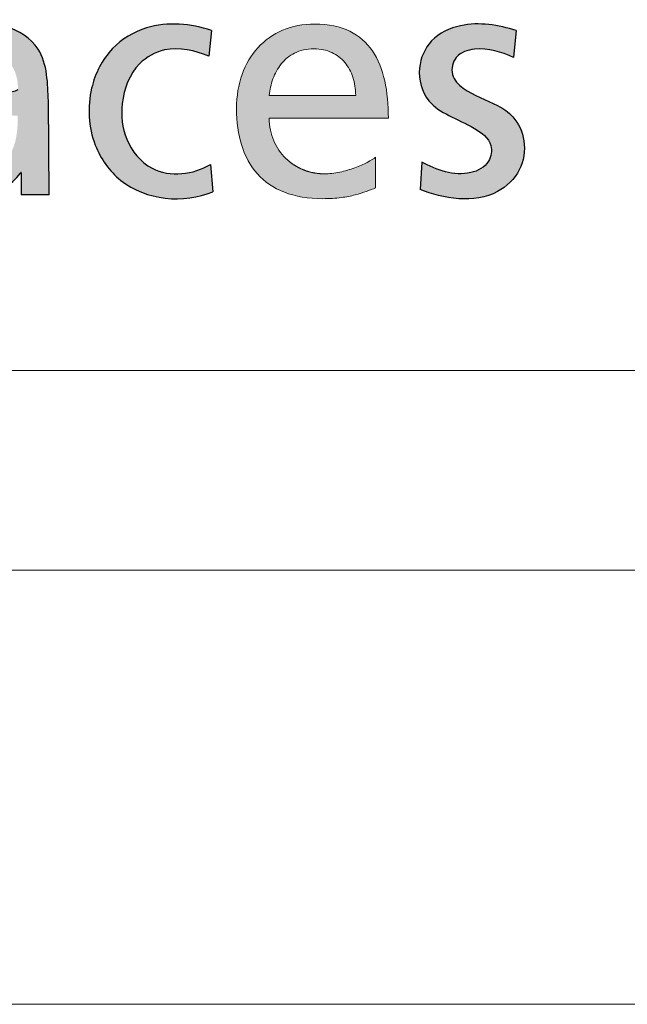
# Model space of a CAD drawing. Header units: millimetres. Extents: x 0 to 594, y 0 to 424.
# Tile 3 of 13: x 416 to 423, y 0 to 12. Entities that reach past the tile are written whole.
import ezdxf

# ---------------------------------------------------------------- set-up
doc = ezdxf.new("R2010")
doc.units = ezdxf.units.MM
doc.header["$LTSCALE"] = 0.25
doc.layers.add('FORMAT', color=7, linetype='Continuous')

# ---------------------------------------------------------------- blocks, each defined once
blk = doc.blocks.new('cajetin')
at = {"color": 7, "linetype": 'Continuous', "lineweight": 18}
for p, q in [((853.5, 7.5), (7.5, 7.5)), ((861, 0), (0, 0))]:
    blk.add_line(p, q, dxfattribs=at)
blk = doc.blocks.new('LOGO_sombreado')
at = {"linetype": 'Continuous'}
h = blk.add_hatch(color=7, dxfattribs=at)
edge = h.paths.add_edge_path(flags=0)
edge.add_spline(control_points=[(12.77564944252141, 3.231934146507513), (12.69718153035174, 3.183493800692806), (12.48370698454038, 3.231804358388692), (12.16704722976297, 3.156482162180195), (11.7728446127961, 3.111173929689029), (11.4904483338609, 2.75180076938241), (11.51353442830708, 2.287484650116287), (12.02339963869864, 1.859573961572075), (12.59702092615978, 1.990194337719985), (12.80712765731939, 2.270435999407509)], knot_values=[0, 0, 0, 0, 0.079965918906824, 0.1900571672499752, 0.3000940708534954, 0.4325108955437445, 0.5666885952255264, 0.6846218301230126, 1, 1, 1, 1], weights=[1, 1, 1, 1, 1, 1, 1, 1, 1, 1], degree=3, periodic=0)
edge.add_spline(control_points=[(12.80712765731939, 2.270435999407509), (12.8171095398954, 2.296335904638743), (12.81405732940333, 2.270435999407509)], knot_values=[0, 0, 0, 1, 1, 1], weights=[1, 1, 1], degree=2, periodic=0)
edge.add_line((12.81405732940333, 2.270435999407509), (12.81405732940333, 2.022763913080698))
edge.add_line((12.81405732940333, 2.022763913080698), (13.13916279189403, 2.022763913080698))
edge.add_line((13.13916279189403, 2.022763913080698), (13.12822642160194, 3.105651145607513))
edge.add_spline(control_points=[(13.12822642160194, 3.105651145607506), (13.12038008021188, 3.292352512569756), (13.11922060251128, 3.70596754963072), (12.65005670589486, 4.000141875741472), (12.21447262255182, 4.001685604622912), (11.91126308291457, 3.897532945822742), (11.74254173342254, 3.828060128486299), (11.72742417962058, 3.770141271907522)], knot_values=[0, 0, 0, 0, 0.3004446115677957, 0.5251352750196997, 0.7372886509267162, 0.9254873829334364, 1, 1, 1, 1], weights=[1, 1, 1, 1, 1, 1, 1, 1], degree=3, periodic=0)
edge.add_line((11.72742417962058, 3.770141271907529), (11.74388622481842, 3.506657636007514))
edge.add_spline(control_points=[(11.74388622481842, 3.506657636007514), (11.92700238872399, 3.642857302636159), (12.5672713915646, 3.881460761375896), (12.78945059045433, 3.3805849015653), (12.77564944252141, 3.231934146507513)], knot_values=[0, 0, 0, 0, 0.6589957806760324, 1, 1, 1, 1], weights=[1, 1, 1, 1, 1], degree=3, periodic=0)
edge = h.paths.add_edge_path(flags=0)
edge.add_spline(control_points=[(12.7757284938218, 2.8486667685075), (12.77181397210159, 2.793474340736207), (12.76222333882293, 2.65825211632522), (12.68205654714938, 2.430498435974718), (12.41939724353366, 2.275258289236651), (12.14206509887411, 2.254794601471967), (11.91301625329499, 2.398157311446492), (11.86966112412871, 2.661637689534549), (12.0440787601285, 2.834034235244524), (12.25224886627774, 2.920587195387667), (12.49883760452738, 2.952941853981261), (12.68250580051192, 2.938134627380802), (12.7757284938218, 2.930619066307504)], knot_values=[0, 0, 0, 0, 0.06890377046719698, 0.1688152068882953, 0.2838615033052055, 0.4272197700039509, 0.4889171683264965, 0.6053794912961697, 0.6959615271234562, 0.7715446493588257, 0.8840451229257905, 1, 1, 1, 1], weights=[1, 1, 1, 1, 1, 1, 1, 1, 1, 1, 1, 1, 1], degree=3, periodic=0)
edge.add_line((12.7757284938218, 2.930619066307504), (12.7757284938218, 2.8486667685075))
h = blk.add_hatch(color=7, dxfattribs=at)
edge = h.paths.add_edge_path(flags=0)
edge.add_arc((16.30196241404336, 2.904385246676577), 0.6409930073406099, 248.03441069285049, 270.0502968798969, ccw=False)
edge.add_spline(control_points=[(16.06219918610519, 2.309922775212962), (15.9868891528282, 2.340333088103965), (15.91875832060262, 2.384543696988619), (15.86030607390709, 2.440932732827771)], knot_values=[23.38426970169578, 23.38426970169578, 23.38426970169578, 23.38426970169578, 23.7679247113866, 23.7679247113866, 23.7679247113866, 23.7679247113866], weights=[1, 0.9877716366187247, 0.9877716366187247, 1], degree=3, periodic=0)
edge.add_arc((16.29055579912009, 2.885258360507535), 0.6184982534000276, 203.0223573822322, 225.9220705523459, ccw=False)
edge.add_spline(control_points=[(15.72131949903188, 2.643369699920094), (15.68820443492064, 2.721202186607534), (15.66959231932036, 2.808945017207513), (15.66959231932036, 2.904060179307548)], knot_values=[0, 0, 0, 0, 1, 1, 1, 1], weights=[1, 1, 1, 1], degree=3, periodic=0)
edge.add_line((15.66959231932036, 2.904060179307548), (17.04090640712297, 2.904060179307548))
edge.add_spline(control_points=[(17.04090640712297, 2.904060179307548), (17.04090640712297, 3.05839570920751), (17.02791418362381, 3.203425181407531), (16.99848528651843, 3.333951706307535)], knot_values=[2, 2, 2, 2, 3, 3, 3, 3], weights=[1, 1, 1, 1], degree=3, periodic=0)
edge.add_spline(control_points=[(16.99848528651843, 3.333951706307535), (16.96905638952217, 3.464478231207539), (16.92313039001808, 3.58074352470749), (16.85714198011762, 3.677550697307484)], knot_values=[3, 3, 3, 3, 4, 4, 4, 4], weights=[1, 1, 1, 1], degree=3, periodic=0)
edge.add_spline(control_points=[(16.85714198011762, 3.677550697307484), (16.79121399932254, 3.774478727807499), (16.70528403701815, 3.852069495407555), (16.59578678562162, 3.905488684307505)], knot_values=[4, 4, 4, 4, 5, 5, 5, 5], weights=[1, 1, 1, 1], degree=3, periodic=0)
edge.add_spline(control_points=[(16.59578678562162, 3.905488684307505), (16.48634996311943, 3.958907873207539), (16.35328542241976, 3.988034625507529), (16.19326957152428, 3.988034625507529), (16.05772744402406, 3.988034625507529), (15.93372724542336, 3.962896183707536), (15.82398827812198, 3.916245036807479)], knot_values=[5, 5, 5, 5, 6, 6, 6, 7, 7, 7, 7], weights=[1, 1, 1, 1, 1, 1, 1], degree=3, periodic=0)
edge.add_spline(control_points=[(15.82398827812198, 3.916245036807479), (15.71418888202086, 3.8697147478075), (15.61871114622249, 3.801671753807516), (15.54009308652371, 3.715741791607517)], knot_values=[7, 7, 7, 7, 8, 8, 8, 8], weights=[1, 1, 1, 1], degree=3, periodic=0)
edge.add_spline(control_points=[(15.54009308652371, 3.715741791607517), (15.46153545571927, 3.629932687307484), (15.39989793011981, 3.526357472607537), (15.35789981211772, 3.40864188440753)], knot_values=[8, 8, 8, 8, 9, 9, 9, 9], weights=[1, 1, 1, 1], degree=3, periodic=0)
edge.add_spline(control_points=[(15.35789981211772, 3.40864188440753), (15.31596212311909, 3.290926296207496), (15.2936034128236, 3.159191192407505), (15.2936034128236, 3.016941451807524), (15.2936034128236, 2.860430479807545), (15.31312196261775, 2.71733473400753), (15.35300506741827, 2.590554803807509)], knot_values=[9, 9, 9, 9, 10, 10, 10, 11, 11, 11, 11], weights=[1, 1, 1, 1, 1, 1, 1], degree=3, periodic=0)
edge.add_spline(control_points=[(15.35300506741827, 2.590554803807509), (15.39294860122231, 2.463774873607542), (15.45325669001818, 2.353310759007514), (15.53483576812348, 2.262425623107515)], knot_values=[11, 11, 11, 11, 12, 12, 12, 12], weights=[1, 1, 1, 1], degree=3, periodic=0)
edge.add_spline(control_points=[(15.53483576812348, 2.262425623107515), (15.61641484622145, 2.171540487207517), (15.71938577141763, 2.10035518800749), (15.8444736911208, 2.051770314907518)], knot_values=[12, 12, 12, 12, 13, 13, 13, 13], weights=[1, 1, 1, 1], degree=3, periodic=0)
edge.add_spline(control_points=[(15.8444736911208, 2.051770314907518), (15.96956161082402, 2.003185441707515), (16.11688738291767, 1.977321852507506), (16.28729701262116, 1.977321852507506), (16.36645893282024, 1.977321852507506), (16.43558964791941, 1.982035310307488), (16.49674374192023, 1.989770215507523)], knot_values=[13, 13, 13, 13, 14, 14, 14, 15, 15, 15, 15], weights=[1, 1, 1, 1, 1, 1, 1], degree=3, periodic=0)
edge.add_spline(control_points=[(16.49674374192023, 1.989770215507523), (16.55789783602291, 1.997625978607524), (16.61113573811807, 2.00850318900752), (16.65869331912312, 2.020951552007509)], knot_values=[15, 15, 15, 15, 16, 16, 16, 16], weights=[1, 1, 1, 1], degree=3, periodic=0)
edge.add_spline(control_points=[(16.65869331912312, 2.020951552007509), (16.70631132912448, 2.033399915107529), (16.74824901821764, 2.04729857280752), (16.78668182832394, 2.061318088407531)], knot_values=[16, 16, 16, 16, 17, 17, 17, 17], weights=[1, 1, 1, 1], degree=3, periodic=0)
edge.add_spline(control_points=[(16.78668182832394, 2.061318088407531), (16.82517506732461, 2.075095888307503), (16.86016342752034, 2.088994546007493), (16.89400363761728, 2.101201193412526)], knot_values=[17, 17, 17, 17, 18, 18, 18, 18], weights=[1, 1, 1, 1], degree=3, periodic=0)
edge.add_line((16.89400363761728, 2.101201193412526), (16.89400363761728, 2.455314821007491))
edge.add_spline(control_points=[(16.89400363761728, 2.455314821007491), (16.87237007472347, 2.437427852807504), (16.83919458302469, 2.41664029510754), (16.79792161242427, 2.395248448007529)], knot_values=[19.00002, 19.00002, 19.00002, 19.00002, 20.00002, 20.00002, 20.00002, 20.00002], weights=[1, 1, 1, 1], degree=3, periodic=0)
edge.add_spline(control_points=[(16.79792161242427, 2.395248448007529), (16.75664864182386, 2.373856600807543), (16.70727819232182, 2.352102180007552), (16.65337557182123, 2.332644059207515)], knot_values=[20.00002, 20.00002, 20.00002, 20.00002, 21.00002, 21.00002, 21.00002, 21.00002], weights=[1, 1, 1, 1], degree=3, periodic=0)
edge.add_spline(control_points=[(16.65337557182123, 2.332644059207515), (16.5994729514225, 2.313185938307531), (16.54091730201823, 2.295782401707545), (16.48127393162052, 2.2833340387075)], knot_values=[21.00002, 21.00002, 21.00002, 21.00002, 22.00002, 22.00002, 22.00002, 22.00002], weights=[1, 1, 1, 1], degree=3, periodic=0)
edge.add_spline(control_points=[(16.48127393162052, 2.2833340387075), (16.42163056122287, 2.270885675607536), (16.36089946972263, 2.263392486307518), (16.30252510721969, 2.263392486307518)], knot_values=[22.00002, 22.00002, 22.00002, 22.00002, 23.00002, 23.00002, 23.00002, 23.00002], weights=[1, 1, 1, 1], degree=3, periodic=0)
edge = h.paths.add_edge_path(flags=0)
edge.add_spline(control_points=[(15.66959231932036, 3.166926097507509), (15.67611864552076, 3.229167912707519), (15.69001730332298, 3.293826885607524), (15.71255730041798, 3.355706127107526)], knot_values=[8, 8, 8, 8, 9, 9, 9, 9], weights=[1, 1, 1, 1], degree=3, periodic=0)
edge.add_spline(control_points=[(15.71255730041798, 3.355706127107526), (15.73509729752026, 3.417585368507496), (15.76627863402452, 3.476684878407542), (15.80755160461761, 3.528049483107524)], knot_values=[9, 9, 9, 9, 10, 10, 10, 10], weights=[1, 1, 1, 1], degree=3, periodic=0)
edge.add_spline(control_points=[(15.80755160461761, 3.528049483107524), (15.84876414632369, 3.579414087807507), (15.9000078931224, 3.623043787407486), (15.96255185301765, 3.653741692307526)], knot_values=[0, 0, 0, 0, 1, 1, 1, 1], weights=[1, 1, 1, 1], degree=3, periodic=0)
edge.add_spline(control_points=[(15.96255185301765, 3.653741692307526), (16.02515624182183, 3.684560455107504), (16.09912127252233, 3.702447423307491), (16.18577638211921, 3.702447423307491), (16.26215857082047, 3.702447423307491), (16.3302015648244, 3.687340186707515), (16.38942193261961, 3.660147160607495)], knot_values=[1, 1, 1, 1, 2, 2, 2, 3, 3, 3, 3], weights=[1, 1, 1, 1, 1, 1, 1], degree=3, periodic=0)
edge.add_spline(control_points=[(16.38942193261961, 3.660147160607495), (16.44864230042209, 3.632954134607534), (16.49897961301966, 3.593554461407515), (16.53976915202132, 3.545090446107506)], knot_values=[3, 3, 3, 3, 4, 4, 4, 4], weights=[1, 1, 1, 1], degree=3, periodic=0)
edge.add_spline(control_points=[(16.53976915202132, 3.545090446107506), (16.58049826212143, 3.496505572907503), (16.61174002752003, 3.438735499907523), (16.63276930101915, 3.374801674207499)], knot_values=[4, 4, 4, 4, 5, 5, 5, 5], weights=[1, 1, 1, 1], degree=3, periodic=0)
edge.add_spline(control_points=[(16.63276930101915, 3.374801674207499), (16.65385900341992, 3.31074699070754), (16.66467578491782, 3.24052855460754), (16.66467578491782, 3.166926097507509)], knot_values=[5, 5, 5, 5, 6, 6, 6, 6], weights=[1, 1, 1, 1], degree=3, periodic=0)
edge.add_line((16.66467578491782, 3.166926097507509), (16.41588981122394, 3.166926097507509))
edge.add_line((16.41588981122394, 3.166926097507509), (15.66959231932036, 3.166926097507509))
h = blk.add_hatch(color=7, dxfattribs=at)
edge = h.paths.add_edge_path(flags=0)
edge.add_arc((16.30196241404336, 2.904385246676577), 0.6409930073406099, 248.03441069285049, 270.0502968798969, ccw=False)
edge.add_spline(control_points=[(16.06219918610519, 2.309922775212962), (15.9868891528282, 2.340333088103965), (15.91875832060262, 2.384543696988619), (15.86030607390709, 2.440932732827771)], knot_values=[23.38426970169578, 23.38426970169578, 23.38426970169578, 23.38426970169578, 23.7679247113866, 23.7679247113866, 23.7679247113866, 23.7679247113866], weights=[1, 0.9877716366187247, 0.9877716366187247, 1], degree=3, periodic=0)
edge.add_arc((16.29055579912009, 2.885258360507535), 0.6184982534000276, 203.0223573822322, 225.9220705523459, ccw=False)
edge.add_spline(control_points=[(15.72131949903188, 2.643369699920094), (15.68820443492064, 2.721202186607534), (15.66959231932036, 2.808945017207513), (15.66959231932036, 2.904060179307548)], knot_values=[0, 0, 0, 0, 1, 1, 1, 1], weights=[1, 1, 1, 1], degree=3, periodic=0)
edge.add_line((15.66959231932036, 2.904060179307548), (17.04090640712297, 2.904060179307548))
edge.add_spline(control_points=[(17.04090640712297, 2.904060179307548), (17.04090640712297, 3.05839570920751), (17.02791418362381, 3.203425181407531), (16.99848528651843, 3.333951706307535)], knot_values=[2, 2, 2, 2, 3, 3, 3, 3], weights=[1, 1, 1, 1], degree=3, periodic=0)
edge.add_spline(control_points=[(16.99848528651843, 3.333951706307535), (16.96905638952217, 3.464478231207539), (16.92313039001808, 3.58074352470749), (16.85714198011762, 3.677550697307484)], knot_values=[3, 3, 3, 3, 4, 4, 4, 4], weights=[1, 1, 1, 1], degree=3, periodic=0)
edge.add_spline(control_points=[(16.85714198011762, 3.677550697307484), (16.79121399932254, 3.774478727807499), (16.70528403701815, 3.852069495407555), (16.59578678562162, 3.905488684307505)], knot_values=[4, 4, 4, 4, 5, 5, 5, 5], weights=[1, 1, 1, 1], degree=3, periodic=0)
edge.add_spline(control_points=[(16.59578678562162, 3.905488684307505), (16.48634996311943, 3.958907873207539), (16.35328542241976, 3.988034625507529), (16.19326957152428, 3.988034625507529), (16.05772744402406, 3.988034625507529), (15.93372724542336, 3.962896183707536), (15.82398827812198, 3.916245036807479)], knot_values=[5, 5, 5, 5, 6, 6, 6, 7, 7, 7, 7], weights=[1, 1, 1, 1, 1, 1, 1], degree=3, periodic=0)
edge.add_spline(control_points=[(15.82398827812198, 3.916245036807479), (15.71418888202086, 3.8697147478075), (15.61871114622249, 3.801671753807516), (15.54009308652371, 3.715741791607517)], knot_values=[7, 7, 7, 7, 8, 8, 8, 8], weights=[1, 1, 1, 1], degree=3, periodic=0)
edge.add_spline(control_points=[(15.54009308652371, 3.715741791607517), (15.46153545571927, 3.629932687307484), (15.39989793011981, 3.526357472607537), (15.35789981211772, 3.40864188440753)], knot_values=[8, 8, 8, 8, 9, 9, 9, 9], weights=[1, 1, 1, 1], degree=3, periodic=0)
edge.add_spline(control_points=[(15.35789981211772, 3.40864188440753), (15.31596212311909, 3.290926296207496), (15.2936034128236, 3.159191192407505), (15.2936034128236, 3.016941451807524), (15.2936034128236, 2.860430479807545), (15.31312196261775, 2.71733473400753), (15.35300506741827, 2.590554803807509)], knot_values=[9, 9, 9, 9, 10, 10, 10, 11, 11, 11, 11], weights=[1, 1, 1, 1, 1, 1, 1], degree=3, periodic=0)
edge.add_spline(control_points=[(15.35300506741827, 2.590554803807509), (15.39294860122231, 2.463774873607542), (15.45325669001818, 2.353310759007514), (15.53483576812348, 2.262425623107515)], knot_values=[11, 11, 11, 11, 12, 12, 12, 12], weights=[1, 1, 1, 1], degree=3, periodic=0)
edge.add_spline(control_points=[(15.53483576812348, 2.262425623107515), (15.61641484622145, 2.171540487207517), (15.71938577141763, 2.10035518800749), (15.8444736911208, 2.051770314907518)], knot_values=[12, 12, 12, 12, 13, 13, 13, 13], weights=[1, 1, 1, 1], degree=3, periodic=0)
edge.add_spline(control_points=[(15.8444736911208, 2.051770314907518), (15.96956161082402, 2.003185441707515), (16.11688738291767, 1.977321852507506), (16.28729701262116, 1.977321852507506), (16.36645893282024, 1.977321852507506), (16.43558964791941, 1.982035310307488), (16.49674374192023, 1.989770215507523)], knot_values=[13, 13, 13, 13, 14, 14, 14, 15, 15, 15, 15], weights=[1, 1, 1, 1, 1, 1, 1], degree=3, periodic=0)
edge.add_spline(control_points=[(16.49674374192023, 1.989770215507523), (16.55789783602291, 1.997625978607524), (16.61113573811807, 2.00850318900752), (16.65869331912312, 2.020951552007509)], knot_values=[15, 15, 15, 15, 16, 16, 16, 16], weights=[1, 1, 1, 1], degree=3, periodic=0)
edge.add_spline(control_points=[(16.65869331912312, 2.020951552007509), (16.70631132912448, 2.033399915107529), (16.74824901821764, 2.04729857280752), (16.78668182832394, 2.061318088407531)], knot_values=[16, 16, 16, 16, 17, 17, 17, 17], weights=[1, 1, 1, 1], degree=3, periodic=0)
edge.add_spline(control_points=[(16.78668182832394, 2.061318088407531), (16.82517506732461, 2.075095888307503), (16.86016342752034, 2.088994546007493), (16.89400363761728, 2.101201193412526)], knot_values=[17, 17, 17, 17, 18, 18, 18, 18], weights=[1, 1, 1, 1], degree=3, periodic=0)
edge.add_line((16.89400363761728, 2.101201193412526), (16.89400363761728, 2.455314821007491))
edge.add_spline(control_points=[(16.89400363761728, 2.455314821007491), (16.87237007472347, 2.437427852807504), (16.83919458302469, 2.41664029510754), (16.79792161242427, 2.395248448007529)], knot_values=[19.00002, 19.00002, 19.00002, 19.00002, 20.00002, 20.00002, 20.00002, 20.00002], weights=[1, 1, 1, 1], degree=3, periodic=0)
edge.add_spline(control_points=[(16.79792161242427, 2.395248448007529), (16.75664864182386, 2.373856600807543), (16.70727819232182, 2.352102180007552), (16.65337557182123, 2.332644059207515)], knot_values=[20.00002, 20.00002, 20.00002, 20.00002, 21.00002, 21.00002, 21.00002, 21.00002], weights=[1, 1, 1, 1], degree=3, periodic=0)
edge.add_spline(control_points=[(16.65337557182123, 2.332644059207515), (16.5994729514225, 2.313185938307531), (16.54091730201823, 2.295782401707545), (16.48127393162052, 2.2833340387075)], knot_values=[21.00002, 21.00002, 21.00002, 21.00002, 22.00002, 22.00002, 22.00002, 22.00002], weights=[1, 1, 1, 1], degree=3, periodic=0)
edge.add_spline(control_points=[(16.48127393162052, 2.2833340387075), (16.42163056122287, 2.270885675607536), (16.36089946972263, 2.263392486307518), (16.30252510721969, 2.263392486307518)], knot_values=[22.00002, 22.00002, 22.00002, 22.00002, 23.00002, 23.00002, 23.00002, 23.00002], weights=[1, 1, 1, 1], degree=3, periodic=0)
edge = h.paths.add_edge_path(flags=0)
edge.add_spline(control_points=[(15.66959231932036, 3.166926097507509), (15.67611864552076, 3.229167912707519), (15.69001730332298, 3.293826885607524), (15.71255730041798, 3.355706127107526)], knot_values=[8, 8, 8, 8, 9, 9, 9, 9], weights=[1, 1, 1, 1], degree=3, periodic=0)
edge.add_spline(control_points=[(15.71255730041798, 3.355706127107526), (15.73509729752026, 3.417585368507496), (15.76627863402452, 3.476684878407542), (15.80755160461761, 3.528049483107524)], knot_values=[9, 9, 9, 9, 10, 10, 10, 10], weights=[1, 1, 1, 1], degree=3, periodic=0)
edge.add_spline(control_points=[(15.80755160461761, 3.528049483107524), (15.84876414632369, 3.579414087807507), (15.9000078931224, 3.623043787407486), (15.96255185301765, 3.653741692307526)], knot_values=[0, 0, 0, 0, 1, 1, 1, 1], weights=[1, 1, 1, 1], degree=3, periodic=0)
edge.add_spline(control_points=[(15.96255185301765, 3.653741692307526), (16.02515624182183, 3.684560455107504), (16.09912127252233, 3.702447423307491), (16.18577638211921, 3.702447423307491), (16.26215857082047, 3.702447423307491), (16.3302015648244, 3.687340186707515), (16.38942193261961, 3.660147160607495)], knot_values=[1, 1, 1, 1, 2, 2, 2, 3, 3, 3, 3], weights=[1, 1, 1, 1, 1, 1, 1], degree=3, periodic=0)
edge.add_spline(control_points=[(16.38942193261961, 3.660147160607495), (16.44864230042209, 3.632954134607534), (16.49897961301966, 3.593554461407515), (16.53976915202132, 3.545090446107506)], knot_values=[3, 3, 3, 3, 4, 4, 4, 4], weights=[1, 1, 1, 1], degree=3, periodic=0)
edge.add_spline(control_points=[(16.53976915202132, 3.545090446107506), (16.58049826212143, 3.496505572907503), (16.61174002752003, 3.438735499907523), (16.63276930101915, 3.374801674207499)], knot_values=[4, 4, 4, 4, 5, 5, 5, 5], weights=[1, 1, 1, 1], degree=3, periodic=0)
edge.add_spline(control_points=[(16.63276930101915, 3.374801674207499), (16.65385900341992, 3.31074699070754), (16.66467578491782, 3.24052855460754), (16.66467578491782, 3.166926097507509)], knot_values=[5, 5, 5, 5, 6, 6, 6, 6], weights=[1, 1, 1, 1], degree=3, periodic=0)
edge.add_line((16.66467578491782, 3.166926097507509), (16.41588981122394, 3.166926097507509))
edge.add_line((16.41588981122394, 3.166926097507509), (15.66959231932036, 3.166926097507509))
at = {"layer": 'FORMAT'}
h = blk.add_hatch(color=256, dxfattribs=at)
edge = h.paths.add_edge_path(flags=0)
edge.add_spline(control_points=[(14.99369455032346, 2.372406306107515), (14.80342185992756, 2.254375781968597), (14.34987523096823, 2.197414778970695), (13.99277567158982, 2.64196762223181), (13.944642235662, 3.102252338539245), (14.10101038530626, 3.522035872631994), (14.51883264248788, 3.756115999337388), (14.81805017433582, 3.681829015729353), (14.97514286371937, 3.6195389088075)], knot_values=[0, 0, 0, 0, 0.2397356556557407, 0.3927620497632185, 0.535376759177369, 0.7077411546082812, 0.8207777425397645, 1, 1, 1, 1], weights=[1, 1, 1, 1, 1, 1, 1, 1, 1], degree=3, periodic=0)
edge.add_line((14.9751428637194, 3.619538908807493), (15.00505519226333, 3.913344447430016))
edge.add_spline(control_points=[(15.00505519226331, 3.913344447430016), (14.76920025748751, 3.993950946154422), (14.33818000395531, 4.031805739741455), (13.81780714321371, 3.723664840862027), (13.56464290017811, 3.213677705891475), (13.59786689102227, 2.624369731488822), (14.05193056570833, 1.976556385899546), (14.68677269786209, 1.916141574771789), (15.02028328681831, 2.056362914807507)], knot_values=[0, 0, 0, 0, 0.1894416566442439, 0.3044366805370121, 0.4334053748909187, 0.5981526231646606, 0.7235130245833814, 1, 1, 1, 1], weights=[1, 1, 1, 1, 1, 1, 1, 1, 1], degree=3, periodic=0)
edge.add_line((15.02028328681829, 2.056362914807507), (14.99369455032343, 2.372406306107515))
h = blk.add_hatch(color=256, dxfattribs=at)
edge = h.paths.add_edge_path(flags=0)
edge.add_spline(control_points=[(17.40638067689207, 2.082468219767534), (17.67035797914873, 1.976452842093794), (18.16780218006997, 1.890030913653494), (18.58006166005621, 2.287243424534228), (18.63296039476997, 2.635792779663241), (18.51031553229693, 2.915258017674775), (18.23674949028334, 3.100513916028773), (17.95927731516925, 3.176307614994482), (17.74357760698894, 3.395620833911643), (17.80069950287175, 3.642227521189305), (18.1185738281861, 3.739478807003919), (18.34080093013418, 3.665491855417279), (18.48280150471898, 3.604552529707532)], knot_values=[0, 0, 0, 0, 0.2486171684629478, 0.3448877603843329, 0.4372737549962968, 0.5201900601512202, 0.5798426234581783, 0.701278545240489, 0.7559945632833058, 0.8108630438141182, 0.8735819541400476, 1, 1, 1, 1], weights=[1, 1, 1, 1, 1, 1, 1, 1, 1, 1, 1, 1, 1], degree=3, periodic=0)
edge.add_line((18.48280150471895, 3.604552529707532), (18.51271383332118, 3.913344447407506))
edge.add_spline(control_points=[(18.5127138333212, 3.913344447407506), (18.30798539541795, 3.97594575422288), (17.95824568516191, 4.037934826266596), (17.51325863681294, 3.834107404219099), (17.35512574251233, 3.470061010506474), (17.45001637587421, 3.102179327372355), (17.74979883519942, 2.919686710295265), (18.01160769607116, 2.811354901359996), (18.25300544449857, 2.63598903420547), (18.21179162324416, 2.369168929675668), (17.87657680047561, 2.19652374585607), (17.59254255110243, 2.311508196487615), (17.42493236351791, 2.398874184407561)], knot_values=[0, 0, 0, 0, 0.1768908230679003, 0.2801083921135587, 0.3736800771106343, 0.4799749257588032, 0.5584819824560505, 0.6484723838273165, 0.7229918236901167, 0.7734622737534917, 0.8394931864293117, 1, 1, 1, 1], weights=[1, 1, 1, 1, 1, 1, 1, 1, 1, 1, 1, 1, 1], degree=3, periodic=0)
edge.add_line((17.42493236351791, 2.398874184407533), (17.40638067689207, 2.082468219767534))
at = {"color": 7, "linetype": 'Continuous', "lineweight": 18}
for p, q in [((16.66467578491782, 3.166926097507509), (16.41588981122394, 3.166926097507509)), ((0, 1.387778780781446e-14), (72.50000000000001, 1.387778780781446e-14))]:
    blk.add_line(p, q, dxfattribs=at)
blk.add_arc((16.29055579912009, 2.885258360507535), 0.618498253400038, 203.022357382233, 225.9220705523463, dxfattribs=at)
at = {"color": 8, "linetype": 'Continuous', "lineweight": 0}
for points, knots in [([(16.59578678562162, 3.905488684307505), (16.48634996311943, 3.958907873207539), (16.35328542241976, 3.988034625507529), (16.19326957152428, 3.988034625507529), (16.05772744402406, 3.988034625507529), (15.93372724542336, 3.962896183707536), (15.82398827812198, 3.916245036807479)], [5, 5, 5, 5, 6, 6, 6, 7, 7, 7, 7]), ([(15.96255185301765, 3.653741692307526), (16.02515624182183, 3.684560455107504), (16.09912127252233, 3.702447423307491), (16.18577638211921, 3.702447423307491), (16.26215857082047, 3.702447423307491), (16.3302015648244, 3.687340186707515), (16.38942193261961, 3.660147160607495)], [1, 1, 1, 1, 2, 2, 2, 3, 3, 3, 3]), ([(15.35789981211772, 3.40864188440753), (15.31596212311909, 3.290926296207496), (15.2936034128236, 3.159191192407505), (15.2936034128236, 3.016941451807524), (15.2936034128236, 2.860430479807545), (15.31312196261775, 2.71733473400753), (15.35300506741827, 2.590554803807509)], [9, 9, 9, 9, 10, 10, 10, 11, 11, 11, 11]), ([(15.8444736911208, 2.051770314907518), (15.96956161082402, 2.003185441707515), (16.11688738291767, 1.977321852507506), (16.28729701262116, 1.977321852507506), (16.36645893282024, 1.977321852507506), (16.43558964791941, 1.982035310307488), (16.49674374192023, 1.989770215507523)], [13, 13, 13, 13, 14, 14, 14, 15, 15, 15, 15])]:
    blk.add_open_spline(points, degree=3, knots=knots, dxfattribs=at)
for points in [[(15.82398827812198, 3.916245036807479), (15.71418888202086, 3.8697147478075), (15.61871114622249, 3.801671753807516), (15.54009308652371, 3.715741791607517)], [(16.85714198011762, 3.677550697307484), (16.79121399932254, 3.774478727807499), (16.70528403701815, 3.852069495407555), (16.59578678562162, 3.905488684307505)], [(15.54009308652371, 3.715741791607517), (15.46153545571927, 3.629932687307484), (15.39989793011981, 3.526357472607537), (15.35789981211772, 3.40864188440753)], [(15.80755160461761, 3.528049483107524), (15.84876414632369, 3.579414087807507), (15.9000078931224, 3.623043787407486), (15.96255185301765, 3.653741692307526)], [(16.38942193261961, 3.660147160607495), (16.44864230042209, 3.632954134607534), (16.49897961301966, 3.593554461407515), (16.53976915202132, 3.545090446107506)], [(16.99848528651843, 3.333951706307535), (16.96905638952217, 3.464478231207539), (16.92313039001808, 3.58074352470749), (16.85714198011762, 3.677550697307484)], [(15.71255730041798, 3.355706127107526), (15.73509729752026, 3.417585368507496), (15.76627863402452, 3.476684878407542), (15.80755160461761, 3.528049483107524)], [(16.53976915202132, 3.545090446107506), (16.58049826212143, 3.496505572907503), (16.61174002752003, 3.438735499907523), (16.63276930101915, 3.374801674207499)], [(15.66959231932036, 3.166926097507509), (15.67611864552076, 3.229167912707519), (15.69001730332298, 3.293826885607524), (15.71255730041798, 3.355706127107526)], [(16.63276930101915, 3.374801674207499), (16.65385900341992, 3.31074699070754), (16.66467578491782, 3.24052855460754), (16.66467578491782, 3.166926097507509)], [(17.04090640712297, 2.904060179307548), (17.04090640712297, 3.05839570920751), (17.02791418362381, 3.203425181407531), (16.99848528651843, 3.333951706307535)], [(16.41588981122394, 3.166926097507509), (16.16712398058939, 3.166926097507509), (15.9183581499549, 3.166926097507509), (15.66959231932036, 3.166926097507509)], [(15.72131949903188, 2.643369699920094), (15.68820443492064, 2.721202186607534), (15.66959231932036, 2.808945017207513), (15.66959231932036, 2.904060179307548)], [(15.66959231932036, 2.904060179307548), (16.12669701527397, 2.904060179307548), (16.5838017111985, 2.904060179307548), (17.04090640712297, 2.904060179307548)], [(15.35300506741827, 2.590554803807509), (15.39294860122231, 2.463774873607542), (15.45325669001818, 2.353310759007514), (15.53483576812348, 2.262425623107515)], [(16.79792161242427, 2.395248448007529), (16.75664864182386, 2.373856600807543), (16.70727819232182, 2.352102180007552), (16.65337557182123, 2.332644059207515)], [(16.89400363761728, 2.455314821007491), (16.87237007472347, 2.437427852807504), (16.83919458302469, 2.41664029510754), (16.79792161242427, 2.395248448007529)], [(16.89400363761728, 2.101201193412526), (16.89400363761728, 2.219239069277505), (16.89400363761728, 2.337276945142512), (16.89400363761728, 2.455314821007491)], [(16.48127393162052, 2.2833340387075), (16.42163056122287, 2.270885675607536), (16.36089946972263, 2.263392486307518), (16.30252510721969, 2.263392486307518)], [(16.65337557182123, 2.332644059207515), (16.5994729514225, 2.313185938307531), (16.54091730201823, 2.295782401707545), (16.48127393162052, 2.2833340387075)], [(15.53483576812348, 2.262425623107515), (15.61641484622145, 2.171540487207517), (15.71938577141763, 2.10035518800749), (15.8444736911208, 2.051770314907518)], [(16.65869331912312, 2.020951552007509), (16.70631132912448, 2.033399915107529), (16.74824901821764, 2.04729857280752), (16.78668182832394, 2.061318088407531)], [(16.78668182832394, 2.061318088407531), (16.82517506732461, 2.075095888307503), (16.86016342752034, 2.088994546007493), (16.89400363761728, 2.101201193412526)], [(16.49674374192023, 1.989770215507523), (16.55789783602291, 1.997625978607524), (16.61113573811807, 2.00850318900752), (16.65869331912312, 2.020951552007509)]]:
    blk.add_open_spline(points, degree=3, dxfattribs=at)
for points, weights in [([(16.06219918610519, 2.309922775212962), (15.9868891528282, 2.340333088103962), (15.91875832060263, 2.384543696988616), (15.86030607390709, 2.440932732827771)], [1, 0.9877716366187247, 0.9877716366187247, 1]), ([(16.30252510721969, 2.263392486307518), (16.21991552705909, 2.263319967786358), (16.13881205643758, 2.279022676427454), (16.06219918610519, 2.309922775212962)], [1, 0.9877338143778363, 0.9877338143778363, 1])]:
    blk.add_rational_spline(points, weights, degree=3, dxfattribs=at)
at = {"color": 7, "linetype": 'Continuous', "lineweight": 0}
blk.add_open_spline([(12.80712765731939, 2.270435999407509), (12.81710953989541, 2.296335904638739), (12.81405732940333, 2.270435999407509)], degree=2, dxfattribs=at)
at = {"layer": 'FORMAT', "color": 7}
for p, q in [((15.00505519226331, 3.913344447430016), (14.97514286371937, 3.6195389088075)), ((18.5127138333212, 3.913344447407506), (18.48280150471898, 3.604552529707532)), ((13.13916279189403, 2.022763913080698), (13.12822642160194, 3.105651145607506)), ((17.42493236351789, 2.398874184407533), (17.40638067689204, 2.082468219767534)), ((12.81405732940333, 2.270435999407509), (12.81405732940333, 2.022763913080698)), ((14.99369455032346, 2.372406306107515), (15.02028328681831, 2.056362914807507)), ((13.13916279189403, 2.022763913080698), (12.81405732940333, 2.022763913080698))]:
    blk.add_line(p, q, dxfattribs=at)
for points, knots in [([(13.12822642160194, 3.105651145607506), (13.12038008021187, 3.292352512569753), (13.11922060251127, 3.70596754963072), (12.65005670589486, 4.000141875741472), (12.21447262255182, 4.00168560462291), (11.91126308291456, 3.897532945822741), (11.74254173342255, 3.828060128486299), (11.72742417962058, 3.770141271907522)], [0, 0, 0, 0, 0.3004446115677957, 0.5251352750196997, 0.7372886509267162, 0.9254873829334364, 1, 1, 1, 1]), ([(15.00505519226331, 3.913344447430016), (14.76920025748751, 3.993950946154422), (14.33818000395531, 4.031805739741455), (13.81780714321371, 3.723664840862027), (13.56464290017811, 3.213677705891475), (13.59786689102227, 2.624369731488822), (14.05193056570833, 1.976556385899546), (14.68677269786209, 1.916141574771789), (15.02028328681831, 2.056362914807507)], [0, 0, 0, 0, 0.1894416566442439, 0.3044366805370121, 0.4334053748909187, 0.5981526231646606, 0.7235130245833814, 1, 1, 1, 1]), ([(18.5127138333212, 3.913344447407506), (18.30798539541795, 3.97594575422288), (17.95824568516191, 4.037934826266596), (17.51325863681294, 3.834107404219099), (17.35512574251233, 3.470061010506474), (17.45001637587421, 3.102179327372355), (17.74979883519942, 2.919686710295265), (18.01160769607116, 2.811354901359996), (18.25300544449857, 2.63598903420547), (18.21179162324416, 2.369168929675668), (17.87657680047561, 2.19652374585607), (17.59254255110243, 2.311508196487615), (17.42493236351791, 2.398874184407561)], [0, 0, 0, 0, 0.1768908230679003, 0.2801083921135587, 0.3736800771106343, 0.4799749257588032, 0.5584819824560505, 0.6484723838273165, 0.7229918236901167, 0.7734622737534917, 0.8394931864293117, 1, 1, 1, 1]), ([(14.97514286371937, 3.6195389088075), (14.81805017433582, 3.681829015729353), (14.51883264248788, 3.756115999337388), (14.10101038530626, 3.522035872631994), (13.944642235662, 3.102252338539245), (13.99277567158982, 2.64196762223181), (14.34987523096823, 2.197414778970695), (14.80342185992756, 2.254375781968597), (14.99369455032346, 2.372406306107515)], [0, 0, 0, 0, 0.1792222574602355, 0.2922588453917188, 0.464623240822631, 0.6072379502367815, 0.7602643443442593, 1, 1, 1, 1]), ([(18.48280150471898, 3.604552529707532), (18.34080093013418, 3.665491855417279), (18.1185738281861, 3.739478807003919), (17.80069950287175, 3.642227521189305), (17.74357760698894, 3.395620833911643), (17.95927731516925, 3.176307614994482), (18.23674949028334, 3.100513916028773), (18.51031553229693, 2.915258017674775), (18.63296039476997, 2.635792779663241), (18.58006166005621, 2.287243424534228), (18.16780218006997, 1.890030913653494), (17.67035797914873, 1.976452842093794), (17.40638067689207, 2.082468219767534)], [0, 0, 0, 0, 0.1264180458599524, 0.1891369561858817, 0.2440054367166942, 0.298721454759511, 0.4201573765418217, 0.4798099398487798, 0.5627262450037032, 0.6551122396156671, 0.7513828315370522, 1, 1, 1, 1]), ([(12.77564944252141, 3.231934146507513), (12.69718153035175, 3.183493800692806), (12.48370698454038, 3.231804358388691), (12.16704722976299, 3.156482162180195), (11.77284461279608, 3.111173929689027), (11.49044833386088, 2.751800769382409), (11.51353442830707, 2.28748465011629), (12.02339963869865, 1.859573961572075), (12.59702092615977, 1.990194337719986), (12.80712765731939, 2.27043599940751)], [0, 0, 0, 0, 0.079965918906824, 0.1900571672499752, 0.3000940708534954, 0.4325108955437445, 0.5666885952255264, 0.6846218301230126, 1, 1, 1, 1])]:
    blk.add_open_spline(points, degree=3, knots=knots, dxfattribs=at)

msp = doc.modelspace()

# ---------------------------------------------------------------- linework, layer by layer
at = {"color": 7, "linetype": 'Continuous', "lineweight": 18}
msp.add_line((402.5540048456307, 5.174216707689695), (588.8257818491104, 5.174216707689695), dxfattribs=at)

# ---------------------------------------------------------------- block references
at = {"xscale": 0.689895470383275, "yscale": 0.689895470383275, "zscale": 0.689895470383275}
msp.add_blockref('cajetin', (-2.123008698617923e-06, 6.798160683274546e-07), dxfattribs=at)
at = {"color": 7, "linetype": 'Continuous', "xscale": 1.034843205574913, "yscale": 1.034843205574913, "zscale": 1.034843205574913}
msp.add_blockref('LOGO_sombreado', (402.5639655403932, 7.552249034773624), dxfattribs=at)

doc.saveas('drawing.dxf')
